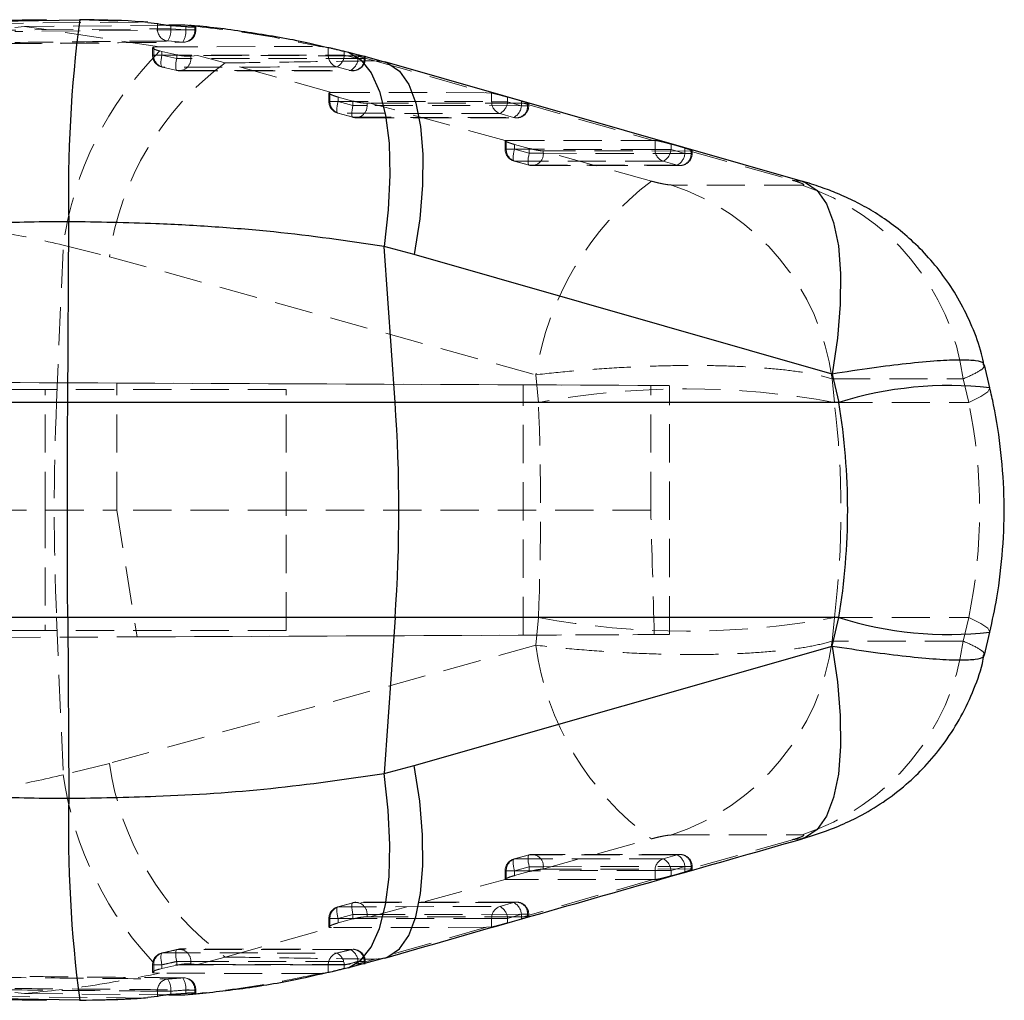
# Model space of a CAD drawing. Header units: millimetres. Extents: x 34 to 407, y 41 to 288.
# Tile 9 of 20: x 239 to 272, y 111 to 144. Entities that reach past the tile are written whole.
import ezdxf

# ---------------------------------------------------------------- set-up
doc = ezdxf.new("R2010")
doc.units = ezdxf.units.MM
doc.linetypes.add('HIDDEN', pattern=[1.905, 1.27, -0.635])

msp = doc.modelspace()

# ---------------------------------------------------------------- linework, layer by layer
at = {"color": 7, "linetype": 'Continuous', "lineweight": 25}
for p, q in [((240.0603, 144.0218), (235.1585, 143.9505)), ((238.4282, 143.975), (241.1664, 144.0266)), ((243.4283, 143.9372), (243.7506, 143.8965)), ((244.6626, 143.8467), (244.125, 143.8424)), ((244.1935, 143.8366), (244.6961, 143.799)), ((244.9901, 143.8141), (244.6626, 143.8467)), ((245.0106, 143.8092), (244.9901, 143.8141)), ((249.9579, 142.9775), (250.0937, 142.9443)), ((250.0937, 142.9443), (250.4156, 142.8634)), ((250.6507, 142.8019), (250.6207, 142.8072)), ((251.3001, 142.6181), (250.6375, 142.8046)), ((265.1828, 138.657), (251.3018, 142.6244)), ((240.7675, 131.3111), (240.8044, 137.3175)), ((251.6471, 131.3111), (251.2793, 136.4956)), ((252.2864, 136.2269), (251.2793, 136.4956)), ((266.1701, 132.2584), (252.2864, 136.2269)), ((271.4128, 131.7986), (271.2316, 132.5665)), ((266.1701, 132.2584), (266.3937, 131.3111)), ((240.7675, 131.3111), (193.4203, 131.3111)), ((251.6471, 131.3111), (240.7675, 131.3111)), ((266.3937, 131.3111), (251.6471, 131.3111)), ((240.7675, 124.1711), (193.4203, 124.1711)), ((251.6471, 124.1711), (240.7675, 124.1711)), ((240.7675, 124.1711), (240.8044, 118.1648)), ((251.6471, 124.1711), (251.2793, 118.9866)), ((266.3937, 124.1711), (251.6471, 124.1711)), ((266.1701, 123.2238), (266.3937, 124.1711)), ((271.2316, 122.9158), (271.4128, 123.6836)), ((252.2864, 119.2553), (266.1701, 123.2238)), ((251.2793, 118.9866), (252.2864, 119.2553)), ((250.4156, 112.6188), (250.0937, 112.5379)), ((250.6207, 112.675), (250.6561, 112.6811)), ((250.6364, 112.6906), (251.2984, 112.8694)), ((250.0937, 112.5379), (249.9579, 112.5047)), ((243.7506, 111.5857), (243.4254, 111.5447)), ((244.1264, 111.6399), (244.6626, 111.6356)), ((244.6961, 111.6832), (244.1935, 111.6456)), ((244.6626, 111.6356), (244.9901, 111.6682)), ((235.1523, 111.5276), (240.0641, 111.4621)), ((241.1664, 111.4556), (238.4282, 111.5072))]:
    msp.add_line(p, q, dxfattribs=at)
at = {"color": 7, "linetype": 'HIDDEN', "lineweight": 18}
for p, q in [((241.1664, 144.0266), (243.3212, 143.9507)), ((237.773, 143.6689), (243.7506, 143.7244)), ((238.0317, 143.8988), (243.3212, 143.9507)), ((239.3351, 143.804), (239.0082, 143.7654)), ((244.9901, 143.6851), (239.0082, 143.6336)), ((244.125, 143.8424), (239.3351, 143.804)), ((243.8184, 143.1281), (239.3351, 143.804)), ((243.3212, 143.9507), (243.4283, 143.9372)), ((243.7506, 143.7244), (243.7506, 143.8965)), ((243.7506, 143.7244), (244.1935, 143.7244)), ((244.1935, 143.8366), (244.1935, 143.7244)), ((244.1935, 143.7244), (244.6961, 143.6851)), ((244.6961, 143.6851), (244.6961, 143.799)), ((244.6961, 143.6851), (245.0275, 143.6851)), ((244.9901, 143.8141), (244.9901, 143.6851)), ((245.0276, 143.6851), (245.0276, 143.8003)), ((244.5905, 143.2806), (244.0924, 143.3195)), ((238.6437, 143.2227), (244.6249, 143.2771)), ((243.5872, 143.0936), (243.5872, 142.8481)), ((243.6248, 143.1147), (243.8184, 143.1281)), ((243.6248, 143.1147), (243.6248, 142.8481)), ((243.8184, 143.1281), (249.1395, 143.1357)), ((249.1395, 143.1357), (249.4261, 143.1069)), ((249.4261, 142.8537), (249.4261, 143.1069)), ((243.895, 142.8481), (243.5872, 142.8481)), ((243.6248, 142.8481), (249.4261, 142.8537)), ((243.895, 142.9719), (243.8284, 142.9874)), ((243.895, 142.8481), (243.895, 142.9719)), ((244.3889, 142.8627), (243.895, 142.9719)), ((244.3889, 142.7374), (243.895, 142.8481)), ((244.3889, 142.8627), (244.3889, 142.7374)), ((244.8555, 142.7374), (244.3889, 142.7374)), ((245.0786, 142.834), (244.8555, 142.8164)), ((244.8555, 142.7374), (244.8555, 142.8164)), ((250.6207, 142.7387), (244.8555, 142.7374)), ((250.3626, 142.8313), (245.0786, 142.834)), ((245.9991, 142.5893), (245.0786, 142.834)), ((249.4261, 142.8537), (249.9579, 142.8537)), ((249.9579, 142.9775), (249.9579, 142.8537)), ((249.9579, 142.8537), (250.4156, 142.7387)), ((250.3626, 142.8313), (250.9755, 142.6611)), ((250.6207, 142.8072), (250.3626, 142.8313)), ((250.4156, 142.7387), (250.4156, 142.8634)), ((250.4156, 142.7387), (250.658, 142.7387)), ((250.6207, 142.8072), (250.6207, 142.7387)), ((250.6583, 142.7387), (250.6583, 142.8024)), ((243.9159, 142.4512), (244.4052, 142.3415)), ((244.4052, 142.3415), (244.3958, 142.3418)), ((249.5389, 141.6091), (245.9991, 142.5893)), ((250.1675, 142.3436), (249.7142, 142.4574)), ((250.9755, 142.6611), (254.68, 141.6017)), ((250.9755, 142.6611), (251.302, 142.6239)), ((244.4875, 142.3252), (250.2523, 142.3302)), ((249.4462, 141.5922), (249.4462, 141.3117)), ((249.4837, 141.6081), (249.5389, 141.6091)), ((249.4837, 141.6081), (249.4837, 141.3117)), ((249.5389, 141.6091), (254.68, 141.6017)), ((249.7539, 141.3117), (249.7539, 141.4576)), ((250.2478, 141.3254), (249.7539, 141.4576)), ((254.68, 141.6017), (254.8564, 141.5903)), ((254.8564, 141.3041), (254.8564, 141.5903)), ((255.3882, 141.4542), (255.846, 141.3228)), ((255.3882, 141.4542), (255.3882, 141.3041)), ((249.7539, 141.3117), (249.4462, 141.3117)), ((249.4837, 141.3117), (254.8564, 141.3041)), ((250.2478, 141.1777), (249.7539, 141.3117)), ((250.2478, 141.3254), (250.2478, 141.1777)), ((250.7145, 141.1777), (250.2478, 141.1777)), ((250.8083, 141.2575), (250.7145, 141.2545)), ((250.7145, 141.1777), (250.7145, 141.2545)), ((256.051, 141.1704), (250.7145, 141.1777)), ((255.9072, 141.2508), (250.8083, 141.2575)), ((255.3056, 140.0118), (250.8083, 141.2575)), ((254.8564, 141.3041), (255.3882, 141.3041)), ((255.3882, 141.3041), (255.846, 141.1704)), ((255.846, 141.1704), (255.846, 141.3228)), ((255.846, 141.1704), (256.0884, 141.1704)), ((256.051, 141.2432), (255.9072, 141.2508)), ((255.9072, 141.2508), (260.2271, 140.0157)), ((256.08, 141.2414), (256.051, 141.2432)), ((256.051, 141.2432), (256.051, 141.1704)), ((256.0886, 141.1704), (256.0886, 141.2449)), ((249.7459, 140.9199), (250.2398, 140.7859)), ((249.7567, 140.9195), (250.2506, 140.7856)), ((250.3455, 140.7719), (255.6821, 140.7645)), ((255.5873, 140.7782), (255.1296, 140.9119)), ((255.3051, 140.0089), (255.3051, 139.7222)), ((255.6129, 139.7222), (255.3051, 139.7222)), ((255.3427, 140.0197), (260.2271, 140.0157)), ((255.3427, 140.0197), (255.3427, 139.7222)), ((255.3427, 139.7222), (260.2868, 139.7184)), ((255.6129, 139.7222), (255.6129, 139.8845)), ((256.1068, 139.7514), (255.6129, 139.8845)), ((256.1068, 139.5882), (255.6129, 139.7222)), ((256.1068, 139.7514), (256.1068, 139.5882)), ((260.2271, 140.0157), (260.2868, 140.0144)), ((260.2868, 139.7184), (260.2868, 140.0144)), ((260.8185, 139.8919), (261.2763, 139.7598)), ((260.8185, 139.8919), (260.8185, 139.7184)), ((261.2763, 139.5848), (261.2763, 139.7598)), ((256.5734, 139.5882), (256.1068, 139.5882)), ((260.1635, 138.6656), (256.5412, 139.6695)), ((256.5734, 139.6681), (256.5412, 139.6695)), ((256.5734, 139.5882), (256.5734, 139.6681)), ((261.4541, 139.665), (256.5734, 139.6681)), ((261.4814, 139.5848), (256.5734, 139.5882)), ((260.2868, 139.7184), (260.8185, 139.7184)), ((260.8185, 139.7184), (261.2763, 139.5848)), ((261.2763, 139.5848), (261.5187, 139.5848)), ((261.4814, 139.6647), (261.4541, 139.665)), ((261.4541, 139.665), (264.8547, 138.6932)), ((261.5095, 139.666), (261.4814, 139.6647)), ((261.4814, 139.6647), (261.4814, 139.5848)), ((261.5189, 139.5848), (261.5189, 139.6725)), ((255.6048, 139.3304), (256.0987, 139.1964)), ((255.6157, 139.3301), (256.1096, 139.1961)), ((256.2047, 139.1823), (261.1127, 139.1788)), ((261.0178, 139.1925), (260.56, 139.3262)), ((265.1799, 138.5304), (260.8296, 138.5356)), ((264.8547, 138.6932), (265.1823, 138.6563)), ((240.3967, 131.3111), (240.6197, 136.5376)), ((240.6197, 136.5376), (242.1558, 136.1557)), ((242.1558, 136.1557), (256.3203, 132.2328)), ((256.411, 131.3111), (256.3203, 132.2328)), ((260.144, 131.8799), (189.066, 132.1901)), ((189.066, 132.1901), (242.3947, 131.9574)), ((242.3947, 131.9574), (255.905, 131.8984)), ((242.3947, 127.7411), (242.3947, 131.9574)), ((255.905, 123.5838), (255.905, 131.8984)), ((260.144, 127.7411), (260.144, 131.8799)), ((260.7692, 123.605), (260.7692, 131.8772)), ((266.1687, 132.1028), (270.5255, 132.0956)), ((266.1687, 132.1028), (266.2466, 131.3111)), ((270.7106, 131.3111), (270.5255, 132.0956)), ((240.0224, 131.7411), (190.0224, 131.7411)), ((240.0222, 127.7411), (240.0222, 131.7411)), ((240.0224, 127.7411), (240.0224, 131.7411)), ((248.0223, 131.7411), (240.0224, 131.7411)), ((248.0223, 127.7411), (248.0223, 131.7411)), ((228.4828, 131.3111), (240.3967, 131.3111)), ((240.3967, 131.3111), (256.411, 131.3111)), ((266.2466, 131.3111), (270.7106, 131.3111)), ((188.5986, 127.7411), (242.3947, 127.7411)), ((240.0222, 127.7411), (240.0222, 123.7411)), ((240.0224, 127.7411), (240.0224, 123.7411)), ((242.3947, 127.7411), (243.0746, 123.5278)), ((248.0223, 127.7411), (242.3947, 127.7411)), ((260.144, 127.7411), (248.0223, 127.7411)), ((248.0223, 123.7411), (248.0223, 127.7411)), ((228.4828, 124.1711), (240.3967, 124.1711)), ((240.3967, 124.1711), (240.6197, 118.9447)), ((240.3967, 124.1711), (256.411, 124.1711)), ((256.411, 124.1711), (256.3203, 123.2494)), ((266.1687, 123.3795), (266.2466, 124.1711)), ((266.2466, 124.1711), (270.7106, 124.1711)), ((270.7106, 124.1711), (270.5255, 123.3866)), ((240.0224, 123.7411), (190.0224, 123.7411)), ((248.0223, 123.7411), (240.0224, 123.7411)), ((189.066, 123.2921), (260.2584, 123.6028)), ((189.066, 123.2921), (243.0746, 123.5278)), ((243.0746, 123.5278), (255.905, 123.5838)), ((270.5255, 123.3866), (266.1687, 123.3795)), ((256.3203, 123.2494), (242.1558, 119.3265)), ((242.1558, 119.3265), (240.6197, 118.9447)), ((256.5412, 115.8127), (260.1635, 116.8166)), ((260.8296, 116.9466), (265.1799, 116.9518)), ((265.1811, 116.8256), (264.8547, 116.789)), ((264.8547, 116.789), (261.4541, 115.8172)), ((256.0987, 116.2859), (255.6048, 116.1519)), ((256.1096, 116.2862), (255.6157, 116.1522)), ((261.1127, 116.3033), (256.2047, 116.2998)), ((260.56, 116.1561), (261.0178, 116.2897)), ((255.6129, 115.76), (256.1068, 115.894)), ((256.5734, 115.894), (256.1068, 115.894)), ((256.1068, 115.894), (256.1068, 115.7309)), ((256.5734, 115.8141), (256.5734, 115.894)), ((261.2763, 115.8975), (260.8185, 115.7638)), ((261.2763, 115.8975), (261.5187, 115.8975)), ((261.2763, 115.7225), (261.2763, 115.8975)), ((261.4814, 115.8975), (261.4814, 115.8175)), ((261.5189, 115.8099), (261.5189, 115.8975)), ((255.6129, 115.76), (255.3051, 115.76)), ((255.3051, 115.76), (255.3051, 115.4733)), ((255.3427, 115.76), (255.3427, 115.4625)), ((255.6129, 115.5977), (255.6129, 115.76)), ((255.6129, 115.5977), (256.1068, 115.7309)), ((256.5412, 115.8127), (256.5734, 115.8141)), ((256.5734, 115.8141), (261.4541, 115.8172)), ((260.2868, 115.7638), (260.8185, 115.7638)), ((260.2868, 115.4678), (260.2868, 115.7638)), ((260.8185, 115.7638), (260.8185, 115.5904)), ((261.2763, 115.7225), (260.8185, 115.5904)), ((261.4541, 115.8172), (261.4814, 115.8175)), ((250.8083, 114.2247), (255.3056, 115.4704)), ((260.2271, 115.4665), (255.3427, 115.4625)), ((260.2271, 115.4665), (255.9072, 114.2314)), ((260.2868, 115.4678), (260.2271, 115.4665)), ((250.2397, 114.6965), (249.7458, 114.5625)), ((250.2506, 114.6967), (249.7567, 114.5627)), ((255.6821, 114.7176), (250.3455, 114.7102)), ((255.1296, 114.5703), (255.5873, 114.704)), ((249.7539, 114.1705), (250.2478, 114.3045)), ((250.7145, 114.3045), (250.2478, 114.3045)), ((250.2478, 114.3045), (250.2478, 114.1568)), ((250.7145, 114.2277), (250.7145, 114.3045)), ((250.7145, 114.2277), (250.8083, 114.2247)), ((250.8083, 114.2247), (255.9072, 114.2314)), ((255.846, 114.3118), (255.3882, 114.1781)), ((255.846, 114.3118), (256.0884, 114.3118)), ((255.846, 114.1594), (255.846, 114.3118)), ((255.9072, 114.2314), (256.051, 114.2391)), ((256.051, 114.3118), (256.051, 114.2391)), ((256.051, 114.2391), (256.0864, 114.2402)), ((256.0886, 114.2375), (256.0886, 114.3118)), ((245.9991, 112.893), (249.5389, 113.8731)), ((249.7539, 114.1705), (249.4462, 114.1705)), ((249.4462, 114.1705), (249.4462, 113.8902)), ((249.4837, 114.1705), (249.4837, 113.8741)), ((249.5389, 113.8731), (249.4837, 113.8741)), ((254.68, 113.8805), (249.5389, 113.8731)), ((249.7539, 114.0246), (249.7539, 114.1705)), ((249.7539, 114.0246), (250.2478, 114.1568)), ((254.68, 113.8805), (250.9755, 112.8211)), ((254.8564, 113.892), (254.68, 113.8805)), ((254.8564, 114.1781), (255.3882, 114.1781)), ((254.8564, 113.892), (254.8564, 114.1781)), ((255.3882, 114.1781), (255.3882, 114.028)), ((255.846, 114.1594), (255.3882, 114.028)), ((243.9069, 113.0309), (243.9159, 113.0311)), ((244.3958, 113.1405), (244.4052, 113.1407)), ((248.4622, 113.1389), (244.4052, 113.1407)), ((248.5111, 113.1577), (244.4875, 113.16)), ((245.0786, 112.6483), (245.9991, 112.893)), ((243.895, 112.6341), (243.5872, 112.6341)), ((243.5872, 112.6341), (243.5872, 112.3884)), ((243.6248, 112.6341), (243.6248, 112.3676)), ((243.895, 112.5103), (243.895, 112.6341)), ((243.895, 112.5103), (244.3889, 112.6195)), ((244.8555, 112.7449), (244.3889, 112.7449)), ((244.3889, 112.7449), (244.3889, 112.6195)), ((244.8555, 112.6658), (244.8555, 112.7449)), ((244.8555, 112.6658), (245.0786, 112.6483)), ((245.0786, 112.6483), (250.3626, 112.6509)), ((249.4261, 112.6286), (249.9579, 112.6286)), ((249.4261, 112.3753), (249.4261, 112.6286)), ((249.9579, 112.6286), (249.9579, 112.5047)), ((250.9755, 112.8211), (250.3626, 112.6509)), ((250.3626, 112.6509), (250.6207, 112.675)), ((250.4156, 112.7435), (250.658, 112.7435)), ((250.4156, 112.6188), (250.4156, 112.7435)), ((250.6207, 112.7435), (250.6207, 112.675)), ((250.6583, 112.68), (250.6583, 112.7435)), ((250.9755, 112.8211), (251.3024, 112.8585)), ((243.8184, 112.3541), (243.6248, 112.3676)), ((249.1395, 112.3465), (243.8184, 112.3541)), ((243.8284, 112.4948), (243.895, 112.5103)), ((249.4261, 112.3753), (249.1395, 112.3465)), ((244.6248, 112.2032), (244.5905, 112.2017)), ((243.3212, 111.5315), (238.0317, 111.5835)), ((239.0082, 111.7168), (239.3351, 111.6782)), ((239.3351, 111.6782), (244.1264, 111.6399)), ((243.7506, 111.7578), (244.1935, 111.7578)), ((243.7506, 111.5857), (243.7506, 111.7578)), ((244.1935, 111.7578), (244.1935, 111.6456)), ((244.6961, 111.7972), (245.0275, 111.7972)), ((244.6961, 111.6832), (244.6961, 111.7972)), ((244.9901, 111.7972), (244.9901, 111.6682)), ((245.0276, 111.6817), (245.0276, 111.7972)), ((243.3212, 111.5315), (241.1664, 111.4556)), ((243.4254, 111.5447), (243.3212, 111.5315))]:
    msp.add_line(p, q, dxfattribs=at)
at = {"color": 7, "linetype": 'HIDDEN', "lineweight": 18, "flags": 128}
for points in [[(243.9159, 142.4512), (243.8971, 142.456), (243.8823, 142.4767), (243.872, 142.5124), (243.8665, 142.5616), (243.8662, 142.6225), (243.871, 142.6924), (243.8807, 142.7686), (243.895, 142.8481)], [(244.3958, 142.3418), (244.3865, 142.3462), (244.3719, 142.3667), (244.3619, 142.4023), (244.357, 142.4514), (244.3574, 142.5121), (244.363, 142.5819), (244.3736, 142.658), (244.3889, 142.7374)], [(249.7567, 140.9195), (249.738, 140.9238), (249.7239, 140.9438), (249.7151, 140.9788), (249.7118, 141.0275), (249.7143, 141.0877), (249.7224, 141.1571), (249.7358, 141.2328), (249.7539, 141.3117)], [(250.2506, 140.7856), (250.2319, 140.7898), (250.2178, 140.8098), (250.209, 140.8449), (250.2057, 140.8935), (250.2082, 140.9537), (250.2163, 141.0231), (250.2297, 141.0988), (250.2478, 141.1777)], [(255.1296, 140.9119), (254.7883, 140.9124), (253.4235, 140.9143), (249.7567, 140.9195)], [(250.2506, 140.7856), (250.5919, 140.7851), (251.9567, 140.7832), (255.5873, 140.7782)], [(255.6129, 139.7222), (255.5947, 139.6433), (255.5813, 139.5676), (255.5732, 139.4982), (255.5707, 139.438), (255.574, 139.3893), (255.5828, 139.3543), (255.5969, 139.3343), (255.6157, 139.3301)], [(256.1068, 139.5882), (256.0886, 139.5093), (256.0752, 139.4336), (256.0671, 139.3642), (256.0646, 139.304), (256.0679, 139.2553), (256.0768, 139.2203), (256.0908, 139.2003), (256.1096, 139.1961)], [(260.56, 139.3262), (260.2187, 139.3264), (258.8539, 139.3275), (255.6157, 139.3301)], [(256.1096, 139.1961), (256.4508, 139.1958), (257.8157, 139.1948), (261.0178, 139.1925)], [(255.905, 131.8984), (257.0165, 131.8936), (258.0229, 131.8892), (258.8999, 131.8854), (259.6265, 131.8822), (260.185, 131.8798), (260.5621, 131.8781), (260.7487, 131.8773), (260.7403, 131.8773), (260.5371, 131.8782), (260.144, 131.8799)], [(270.7106, 131.3111), (271.1109, 131.5079), (271.3468, 131.6703), (271.4136, 131.795), (271.4128, 131.7987)], [(270.7106, 124.1711), (271.1109, 123.9743), (271.3468, 123.812), (271.4136, 123.6872), (271.4128, 123.6836)], [(255.905, 123.5838), (256.9902, 123.5885), (257.976, 123.5928), (258.8398, 123.5966), (259.5619, 123.5997), (260.1256, 123.6022), (260.5181, 123.6039), (260.7303, 123.6048), (260.7575, 123.605), (260.599, 123.6043), (260.2584, 123.6028)], [(256.1068, 115.894), (256.0886, 115.9729), (256.0752, 116.0486), (256.0671, 116.118), (256.0646, 116.1783), (256.0679, 116.2269), (256.0768, 116.262), (256.0908, 116.282), (256.1096, 116.2862)], [(261.0178, 116.2897), (260.6765, 116.2895), (259.3116, 116.2885), (256.1096, 116.2862)], [(255.6129, 115.76), (255.5947, 115.8389), (255.5813, 115.9146), (255.5732, 115.984), (255.5707, 116.0443), (255.574, 116.0929), (255.5828, 116.1279), (255.5969, 116.148), (255.6157, 116.1522)], [(255.6157, 116.1522), (255.9569, 116.1524), (257.3218, 116.1535), (260.56, 116.1561)], [(256.5734, 115.894), (259.0439, 115.8958), (261.4814, 115.8975)], [(260.2868, 115.7638), (257.7952, 115.7619), (255.3427, 115.76)], [(249.7539, 114.1705), (249.7358, 114.2494), (249.7224, 114.3251), (249.7143, 114.3945), (249.7118, 114.4547), (249.7151, 114.5034), (249.7239, 114.5384), (249.738, 114.5585), (249.7567, 114.5627)], [(249.7567, 114.5627), (250.098, 114.5632), (251.4628, 114.5651), (255.1296, 114.5703)], [(250.2478, 114.3045), (250.2297, 114.3834), (250.2163, 114.4591), (250.2082, 114.5285), (250.2057, 114.5887), (250.209, 114.6374), (250.2178, 114.6724), (250.2319, 114.6925), (250.2506, 114.6967)], [(255.5873, 114.704), (255.2461, 114.7035), (253.8813, 114.7017), (250.2506, 114.6967)], [(250.7145, 114.3045), (253.3994, 114.3082), (256.051, 114.3118)], [(254.8564, 114.1781), (252.1506, 114.1743), (249.4837, 114.1705)], [(243.895, 112.6341), (243.8807, 112.7136), (243.871, 112.7898), (243.8662, 112.8598), (243.8665, 112.9206), (243.872, 112.9699), (243.8823, 113.0055), (243.8971, 113.0262), (243.9069, 113.0309)], [(244.3889, 112.7449), (244.3736, 112.8242), (244.363, 112.9003), (244.3574, 112.9702), (244.357, 113.0309), (244.3619, 113.08), (244.3719, 113.1155), (244.3865, 113.136), (244.3958, 113.1405)], [(250.1675, 113.1386), (249.8264, 113.1387), (248.4622, 113.1389)], [(250.1675, 113.1386), (250.2497, 113.1495), (250.2523, 113.1495)], [(249.4261, 112.6286), (246.5058, 112.6308), (243.6248, 112.6341)], [(244.8555, 112.7449), (247.7546, 112.7437), (250.6207, 112.7435)]]:
    msp.add_lwpolyline(points, dxfattribs=at)
at = {"color": 7, "linetype": 'Continuous', "lineweight": 25, "flags": 128}
for points in [[(250.0937, 142.9443), (250.5037, 142.6989), (250.8516, 142.2604), (251.1289, 141.64), (251.3284, 140.8534), (251.445, 139.9205), (251.4759, 138.865), (251.4201, 137.7136), (251.2793, 136.4956)], [(240.7675, 124.1711), (240.7627, 125.0576), (240.7593, 125.9493), (240.7573, 126.8443), (240.7566, 127.7411), (240.7573, 128.6379), (240.7593, 129.5329), (240.7627, 130.4246), (240.7675, 131.3111)], [(250.0937, 112.5379), (250.5037, 112.7833), (250.8516, 113.2218), (251.1289, 113.8422), (251.3284, 114.6289), (251.445, 115.5618), (251.4759, 116.6173), (251.4201, 117.7686), (251.2793, 118.9866)]]:
    msp.add_lwpolyline(points, dxfattribs=at)
at = {"color": 8, "linetype": 'Continuous', "lineweight": 25, "flags": 128}
for points in [[(251.302, 142.6239), (251.4107, 142.5857), (251.7888, 142.3209), (252.1007, 141.8732), (252.3386, 141.2534), (252.4969, 140.4768), (252.5715, 139.5622), (252.5608, 138.5319), (252.465, 137.411), (252.2864, 136.2269)], [(265.1823, 138.6563), (265.2904, 138.6185), (265.6691, 138.3542), (265.9816, 137.9068), (266.2201, 137.2871), (266.3789, 136.5103), (266.4541, 135.5954), (266.4438, 134.5646), (266.3484, 133.4432), (266.1701, 132.2584)], [(266.1701, 123.2238), (266.3484, 122.0391), (266.4438, 120.9176), (266.4541, 119.8868), (266.3789, 118.9719), (266.2201, 118.1951), (265.9816, 117.5754), (265.6691, 117.128), (265.2904, 116.8637), (265.1811, 116.8256)], [(251.3024, 112.8585), (251.4107, 112.8965), (251.7888, 113.1613), (252.1007, 113.6091), (252.3386, 114.2288), (252.4969, 115.0055), (252.5715, 115.9201), (252.5608, 116.9504), (252.465, 118.0712), (252.2864, 119.2553)]]:
    msp.add_lwpolyline(points, dxfattribs=at)
at = {"color": 7, "linetype": 'Continuous', "lineweight": 25}
for centre, radius, start, end in [((284.5658, 138.3206), 43.7729, 172.50989, 181.31313), ((201.0542, 127.7411), 50.7187, 355.9637, 4.0363), ((284.5658, 117.1616), 43.7729, 178.68687, 187.49011)]:
    msp.add_arc(centre, radius, start, end, dxfattribs=at)
at = {"color": 7, "linetype": 'HIDDEN', "lineweight": 18}
for centre, radius, start, end in [((244.143, 143.7089), 0.3927, 177.74558, 262.59992), ((243.5238, 143.6765), 0.6714, 327.87419, 4.08651), ((244.6064, 143.6645), 0.3842, 267.6262, 3.07258), ((244.0174, 143.6462), 0.6798, 327.45637, 3.27351), ((244.6216, 143.6851), 0.406, 270.45293, 0), ((251.8623, 134.9676), 11.3517, 135.05013, 172.05035), ((243.9932, 142.8481), 0.406, 180, 257.72688), ((244.0235, 142.8352), 0.3989, 178.15343, 254.34997), ((244.4769, 142.714), 0.3793, 259.10065, 3.52759), ((249.8251, 142.8409), 0.3992, 178.17079, 253.87768), ((249.4877, 142.8697), 0.4704, 298.78417, 358.04472), ((250.2423, 142.7152), 0.3791, 258.6075, 3.55143), ((249.9404, 142.7617), 0.4757, 298.50211, 357.23103), ((250.2523, 142.7387), 0.406, 269.99492, 0), ((251.7021, 134.8177), 9.6396, 126.27239, 172.02138), ((244.4871, 142.7374), 0.406, 256.99717, 270.03322), ((249.8522, 141.3117), 0.406, 180, 254.82294), ((249.8847, 141.2997), 0.4012, 178.28816, 251.395), ((250.3371, 141.1537), 0.3781, 256.77882, 3.64907), ((255.2574, 141.2922), 0.4011, 178.28774, 251.41862), ((254.9013, 141.3438), 0.4885, 297.85501, 355.34398), ((255.6737, 141.1464), 0.3781, 256.80671, 3.64681), ((255.3591, 141.2101), 0.4885, 297.85801, 355.34249), ((255.6826, 141.1704), 0.406, 269.92215, 0), ((250.3461, 141.1777), 0.406, 254.82274, 269.92122), ((255.7111, 139.7222), 0.406, 180, 254.8197), ((255.7437, 139.7103), 0.4012, 178.29704, 251.38899), ((256.1961, 139.5641), 0.3781, 256.77006, 3.65621), ((260.6877, 139.7064), 0.4012, 178.29319, 251.42655), ((260.3315, 139.7581), 0.4886, 297.87434, 355.34108), ((261.104, 139.5606), 0.3781, 256.81035, 3.65477), ((260.7893, 139.6244), 0.4886, 297.87616, 355.34253), ((261.1129, 139.5848), 0.406, 269.95989, 0), ((256.205, 139.5882), 0.406, 254.8193, 269.95892), ((266.3061, 130.6314), 10.1134, 127.39941, 170.88894), ((258.3763, 131.0674), 7.8609, 7.56852, 71.81444), ((262.7339, 131.0607), 7.86, 7.56613, 71.86861), ((261.3288, 104.8987), 26.8664, 79.45272, 100.54728), ((324.5949, 127.7411), 84.2738, 177.572108, 182.427892), ((261.3288, 150.5835), 26.8664, 259.45272, 280.54728), ((258.3763, 124.4148), 7.8609, 288.18556, 352.43148), ((262.7339, 124.4215), 7.86, 288.13139, 352.43387), ((265.8783, 124.5953), 9.6523, 188.01515, 233.6965), ((251.7021, 120.6645), 9.6396, 187.97862, 233.72761), ((251.8623, 120.5146), 11.3517, 187.94965, 224.94987), ((256.205, 115.894), 0.406, 90.04108, 105.1807), ((256.1961, 115.9181), 0.3781, 356.34379, 103.22994), ((261.104, 115.9216), 0.3781, 356.34523, 103.18965), ((260.7893, 115.8578), 0.4886, 4.65747, 62.12384), ((261.1129, 115.8975), 0.406, 360, 90.04011), ((255.7111, 115.76), 0.406, 105.1803, 180), ((255.7437, 115.7719), 0.4012, 108.61101, 181.70296), ((260.6877, 115.7758), 0.4012, 108.57345, 181.70681), ((260.3315, 115.7241), 0.4886, 4.65892, 62.12566), ((249.8522, 114.1705), 0.406, 105.17706, 180), ((249.8847, 114.1825), 0.4012, 108.605, 181.71184), ((250.3461, 114.3045), 0.406, 90.07878, 105.17726), ((250.3371, 114.3286), 0.3781, 356.35093, 103.22118), ((255.2574, 114.1901), 0.4011, 108.58138, 181.71226), ((254.9013, 114.1384), 0.4885, 4.65602, 62.14499), ((255.6737, 114.3358), 0.3781, 356.35319, 103.19329), ((255.3591, 114.2721), 0.4885, 4.65751, 62.14199), ((255.6826, 114.3118), 0.406, 0, 90.07785), ((243.9932, 112.6341), 0.406, 102.27312, 180), ((244.0235, 112.647), 0.3989, 105.65003, 181.84657), ((244.4871, 112.7449), 0.406, 89.96678, 103.00283), ((244.4769, 112.7682), 0.3793, 356.47241, 100.89935), ((249.8251, 112.6413), 0.3992, 106.12232, 181.82921), ((249.4877, 112.6125), 0.4704, 1.95528, 61.21583), ((249.9404, 112.7206), 0.4757, 2.76897, 61.49789), ((250.2523, 112.7435), 0.406, 0, 90.00508), ((250.2297, 112.7589), 0.3913, 357.75395, 86.6936), ((244.143, 111.7733), 0.3927, 97.40008, 182.25442), ((243.5238, 111.8057), 0.6714, 355.91349, 32.12581), ((244.0174, 111.836), 0.6798, 356.72649, 32.54363), ((244.6216, 111.7972), 0.406, 360, 89.54707), ((244.6035, 111.8166), 0.3871, 357.11668, 86.83372)]:
    msp.add_arc(centre, radius, start, end, dxfattribs=at)
at = {"color": 8, "linetype": 'Continuous', "lineweight": 25}
for centre, radius, start, end in [((270.0573, 119.6745), 12.1997, 83.62046, 107.47561), ((270.0572, 135.8074), 12.1994, 252.52422, 276.37984)]:
    msp.add_arc(centre, radius, start, end, dxfattribs=at)
at = {"color": 7, "linetype": 'HIDDEN', "lineweight": 18}
for centre, major_axis, ratio, start_param, end_param in [((251.9665, 127.7411), (0, 20.5589), 0.2195168, 4.5378561, 4.8869219), ((251.9665, 127.7411), (0, 20.5589), 0.7053091, 4.5378561, 4.8869219), ((247.3133, 127.7411), (23.7583, 0), 0.8653351, 6.1086524, 6.4577182), ((252.649, 82.5969), (0.0354, 116.121), 0.0699281, 5.0733253, 5.1117049)]:
    msp.add_ellipse(centre, major_axis=major_axis, ratio=ratio, start_param=start_param, end_param=end_param, dxfattribs=at)
at = {"color": 7, "linetype": 'Continuous', "lineweight": 25}
msp.add_ellipse((247.3133, 127.7411), major_axis=(0, 20.5589), ratio=0.9424031, start_param=4.5378561, end_param=4.8869219, dxfattribs=at)
for points, knots in [([(243.4286, 143.9406), (243.363, 143.9457), (242.6964, 143.9979), (241.937, 144.0206), (241.2485, 144.0173), (241.1638, 144.0169)], [0, 0, 0, 0, 0.0873177, 0.8878178, 1, 1, 1, 1]), ([(243.7506, 143.8965), (243.7741, 143.8911), (243.821, 143.8802), (243.9364, 143.8621), (244.0656, 143.8465), (244.1527, 143.8398), (244.1935, 143.8366)], [0, 0, 0, 0, 0.2571779, 0.5143524, 0.7719886, 1, 1, 1, 1]), ([(244.6961, 143.799), (244.7398, 143.7959), (244.8271, 143.7896), (244.9343, 143.7877), (245.0029, 143.7911), (245.033, 143.796), (245.0258, 143.7999), (245.0249, 143.8003)], [0, 0, 0, 0, 0.241848, 0.4837216, 0.7250324, 0.9669158, 1, 1, 1, 1]), ([(249.4545, 143.0839), (249.2094, 143.1439), (248.3693, 143.3493), (246.8936, 143.5922), (245.587, 143.7771), (244.8916, 143.8287), (244.8161, 143.8343)], [0, 0, 0, 0, 0.1640699, 0.5621888, 0.9524623, 1, 1, 1, 1]), ([(249.4261, 143.1069), (249.4492, 143.1019), (249.4953, 143.0918), (249.6079, 143.0641), (249.7389, 143.0314), (249.8614, 143.0009), (249.9316, 142.9839), (249.9579, 142.9775)], [0, 0, 0, 0, 0.2123747, 0.4245401, 0.6421082, 0.8659249, 1, 1, 1, 1]), ([(250.4156, 142.8634), (250.4553, 142.8533), (250.5347, 142.833), (250.6124, 142.8138), (250.6312, 142.8088), (250.6381, 142.8069)], [0, 0, 0, 0, 0.3855876, 0.7714794, 1, 1, 1, 1]), ([(271.2176, 132.5631), (271.1927, 132.6851), (271.1031, 133.1235), (270.8337, 133.8378), (270.4272, 134.6824), (269.9394, 135.4446), (269.3993, 136.1177), (268.8232, 136.7002), (268.2282, 137.1952), (267.6248, 137.6099), (267.0243, 137.9508), (266.4418, 138.2235), (265.8518, 138.4501), (265.4383, 138.585), (265.2015, 138.6504), (265.1809, 138.6561)], [0, 0, 0, 0, 0.0412593, 0.1482446, 0.2517655, 0.3517534, 0.4474681, 0.5374171, 0.6229561, 0.703788, 0.7800538, 0.8522662, 0.9179999, 0.9928693, 1, 1, 1, 1]), ([(240.8044, 137.3175), (239.9277, 137.3118), (238.1701, 137.3003), (236.4217, 137.1126), (235.5455, 137.0185)], [0, 0, 0, 0, 0.49884886, 1, 1, 1, 1]), ([(251.2793, 136.4956), (250.0724, 136.6722), (248.2453, 136.9394), (245.6763, 137.147), (243.4016, 137.2769), (241.7707, 137.3024), (240.8044, 137.3175)], [0, 0, 0, 0, 0.3603911, 0.545593, 0.7307948, 1, 1, 1, 1]), ([(271.4128, 123.6836), (271.4947, 124.0628), (271.6904, 124.9698), (271.8608, 126.4283), (271.9092, 128.0431), (271.8061, 129.6502), (271.6152, 130.9011), (271.4552, 131.6107), (271.4128, 131.7986)], [0, 0, 0, 0, 0.1421837, 0.3401064, 0.5370369, 0.7332965, 0.929347, 1, 1, 1, 1]), ([(265.1806, 116.8268), (265.2243, 116.8389), (265.638, 116.954), (266.2655, 117.1767), (267.1239, 117.5773), (267.8837, 118.0316), (268.6155, 118.5923), (269.281, 119.2315), (269.876, 119.9456), (270.413, 120.7675), (270.848, 121.6759), (271.1194, 122.402), (271.2016, 122.8282), (271.2191, 122.919)], [0, 0, 0, 0, 0.0151366, 0.1434824, 0.2265404, 0.3301855, 0.4369988, 0.5316771, 0.635642, 0.7446064, 0.8561886, 0.969332, 1, 1, 1, 1]), ([(240.8044, 118.1648), (241.7698, 118.181), (244.0273, 118.2188), (247.5896, 118.4541), (250.0385, 118.8075), (251.2793, 118.9866)], [0, 0, 0, 0, 0.2692904, 0.629764, 1, 1, 1, 1]), ([(235.5455, 118.4638), (236.4177, 118.37), (238.166, 118.1821), (239.9236, 118.1705), (240.8044, 118.1648)], [0, 0, 0, 0, 0.4988332, 1, 1, 1, 1]), ([(251.3018, 112.8582), (252.7189, 113.2637), (257.3459, 114.5873), (261.9728, 115.9061), (265.1826, 116.821)], [0, 0, 0, 0, 0.30628179, 1, 1, 1, 1]), ([(250.6405, 112.6758), (250.6281, 112.6726), (250.6012, 112.6657), (250.5189, 112.6452), (250.448, 112.6271), (250.4156, 112.6188)], [0, 0, 0, 0, 0.3152336, 0.6874495, 1, 1, 1, 1]), ([(244.8185, 111.6454), (245.4096, 111.7089), (246.6171, 111.8385), (248.1698, 112.0973), (249.1114, 112.3176), (249.4659, 112.4006)], [0, 0, 0, 0, 0.3742125, 0.7643351, 1, 1, 1, 1]), ([(249.9579, 112.5047), (249.913, 112.4938), (249.8233, 112.472), (249.6804, 112.4362), (249.5526, 112.4044), (249.4685, 112.3843), (249.4363, 112.3775), (249.4261, 112.3753)], [0, 0, 0, 0, 0.224584, 0.4490952, 0.6747535, 0.8966043, 1, 1, 1, 1]), ([(244.1935, 111.6456), (244.1477, 111.642), (244.0562, 111.6349), (243.9246, 111.6185), (243.8157, 111.6009), (243.7717, 111.5906), (243.7506, 111.5857)], [0, 0, 0, 0, 0.2546129, 0.5091633, 0.7654834, 1, 1, 1, 1]), ([(244.9901, 111.6682), (245.0052, 111.672), (245.0354, 111.6797), (245.0228, 111.6886), (244.9679, 111.6939), (244.8733, 111.694), (244.7755, 111.6894), (244.7139, 111.6846), (244.6961, 111.6832)], [0, 0, 0, 0, 0.1859577, 0.3719251, 0.5573771, 0.7418708, 0.9256227, 1, 1, 1, 1]), ([(241.1637, 111.4628), (241.7309, 111.4686), (242.4868, 111.4763), (243.2378, 111.5316), (243.4253, 111.5454)], [0, 0, 0, 0, 0.7502227, 1, 1, 1, 1])]:
    msp.add_open_spline(points, degree=3, knots=knots, dxfattribs=at)
at = {"color": 7, "linetype": 'HIDDEN', "lineweight": 18}
for points, knots in [([(244.6626, 143.8467), (245.4232, 143.7631), (246.9527, 143.5949), (248.4079, 143.2893), (249.1395, 143.1357)], [0, 0, 0, 0, 0.49727038, 1, 1, 1, 1]), ([(244.0924, 143.3195), (243.9788, 143.3185), (243.4106, 143.3136), (241.419, 143.2961), (239.5412, 143.2777), (238.1178, 143.2638)], [0, 0, 0, 0, 0.0570603, 0.2853005, 1, 1, 1, 1]), ([(238.6117, 143.2289), (238.7254, 143.2299), (239.2935, 143.2352), (241.2864, 143.2535), (243.1657, 143.2689), (244.5905, 143.2806)], [0, 0, 0, 0, 0.0570207, 0.2851026, 1, 1, 1, 1]), ([(243.8284, 142.9874), (243.7876, 142.9988), (243.7059, 143.0214), (243.6199, 143.0579), (243.5997, 143.0773), (243.5896, 143.087)], [0, 0, 0, 0, 0.3332012, 0.6663492, 1, 1, 1, 1]), ([(243.5924, 143.0936), (243.5921, 143.099), (243.5916, 143.1088), (243.6145, 143.1128), (243.6248, 143.1147)], [0, 0, 0, 0, 0.5475688, 1, 1, 1, 1]), ([(244.8555, 142.8164), (244.8329, 142.8143), (244.7876, 142.81), (244.6765, 142.8159), (244.5483, 142.8312), (244.4491, 142.8492), (244.3976, 142.8607), (244.3889, 142.8627)], [0, 0, 0, 0, 0.2372483, 0.4745342, 0.7114338, 0.9512672, 1, 1, 1, 1]), ([(250.6381, 142.8069), (250.645, 142.8052), (250.659, 142.8017), (250.6549, 142.8021), (250.6529, 142.8024)], [0, 0, 0, 0, 0.4924255, 1, 1, 1, 1]), ([(249.7142, 142.4574), (249.6005, 142.4573), (249.0321, 142.4569), (247.0993, 142.4553), (245.2802, 142.453), (243.9159, 142.4512)], [0, 0, 0, 0, 0.0588165, 0.2940821, 1, 1, 1, 1]), ([(244.4052, 142.3415), (244.5189, 142.3416), (245.0873, 142.342), (247.008, 142.3431), (248.8151, 142.3434), (250.1675, 142.3436)], [0, 0, 0, 0, 0.0591851, 0.2959248, 1, 1, 1, 1]), ([(250.9755, 142.6611), (250.022, 142.6479), (248.3605, 142.6247), (246.7046, 142.5999), (245.9991, 142.5893)], [0, 0, 0, 0, 0.5738985, 1, 1, 1, 1]), ([(249.4503, 141.5922), (249.449, 141.5941), (249.4415, 141.6047), (249.4646, 141.6066), (249.4837, 141.6081)], [0, 0, 0, 0, 0.1746998, 1, 1, 1, 1]), ([(249.7539, 141.4576), (249.7093, 141.4705), (249.6201, 141.4963), (249.5148, 141.5383), (249.4792, 141.5612), (249.4613, 141.5727)], [0, 0, 0, 0, 0.3329496, 0.6657875, 1, 1, 1, 1]), ([(254.8564, 141.5903), (254.8791, 141.5865), (254.9244, 141.5789), (255.0348, 141.552), (255.1635, 141.5176), (255.2873, 141.483), (255.3595, 141.4624), (255.3882, 141.4542)], [0, 0, 0, 0, 0.20803266, 0.41583744, 0.6299304, 0.85325584, 1, 1, 1, 1]), ([(250.7145, 141.2545), (250.6919, 141.2543), (250.6466, 141.2537), (250.5358, 141.2657), (250.4079, 141.2872), (250.3086, 141.3094), (250.2567, 141.3231), (250.2478, 141.3254)], [0, 0, 0, 0, 0.2357461, 0.471476, 0.7083316, 0.9502425, 1, 1, 1, 1]), ([(255.846, 141.3228), (255.8865, 141.3111), (255.9677, 141.2877), (256.0492, 141.2621), (256.0897, 141.2476), (256.0846, 141.2455), (256.0833, 141.2449)], [0, 0, 0, 0, 0.2992451, 0.5987801, 0.8912551, 1, 1, 1, 1]), ([(255.3056, 140.0118), (255.3057, 140.0121), (255.3086, 140.0172), (255.326, 140.0185), (255.3427, 140.0197)], [0, 0, 0, 0, 0.0442048, 1, 1, 1, 1]), ([(255.6129, 139.8845), (255.5681, 139.8973), (255.4786, 139.9229), (255.3767, 139.9617), (255.3119, 139.9943), (255.3076, 140.0062), (255.3056, 140.0118)], [0, 0, 0, 0, 0.2561401, 0.5122711, 0.7675362, 1, 1, 1, 1]), ([(256.5412, 139.6695), (256.5123, 139.6724), (256.4545, 139.6782), (256.3313, 139.6991), (256.211, 139.7244), (256.1371, 139.7435), (256.1068, 139.7514)], [0, 0, 0, 0, 0.2691001, 0.5380572, 0.8107035, 1, 1, 1, 1]), ([(260.2868, 140.0144), (260.3092, 140.0122), (260.3541, 140.0079), (260.4635, 139.9852), (260.591, 139.9543), (260.7153, 139.9212), (260.7884, 139.9004), (260.8185, 139.8919)], [0, 0, 0, 0, 0.2066701, 0.4131323, 0.6248192, 0.8456551, 1, 1, 1, 1]), ([(261.2763, 139.7598), (261.3171, 139.7477), (261.3989, 139.7236), (261.4804, 139.6952), (261.5205, 139.6777), (261.5151, 139.6736), (261.5136, 139.6725)], [0, 0, 0, 0, 0.30100836, 0.60223427, 0.897318, 1, 1, 1, 1]), ([(260.8296, 138.5356), (260.7998, 138.5371), (260.7402, 138.5401), (260.5949, 138.5637), (260.4256, 138.5987), (260.2766, 138.6349), (260.1909, 138.6582), (260.1635, 138.6656)], [0, 0, 0, 0, 0.21908546, 0.43816454, 0.65767181, 0.89066941, 1, 1, 1, 1]), ([(264.8547, 138.6932), (264.9184, 138.6742), (265.0461, 138.6361), (265.1787, 138.5851), (265.2381, 138.5492), (265.2294, 138.5325), (265.1936, 138.531), (265.1799, 138.5304)], [0, 0, 0, 0, 0.2354678, 0.4718558, 0.6870681, 0.8810122, 1, 1, 1, 1]), ([(230.5388, 136.9138), (231.5378, 137.04), (233.555, 137.2949), (236.2693, 137.2479), (238.6379, 136.9893), (239.9568, 136.6887), (240.6197, 136.5376)], [0, 0, 0, 0, 0.293186, 0.5919542, 0.7949193, 1, 1, 1, 1]), ([(256.3203, 132.2328), (256.7183, 132.2756), (257.5516, 132.3653), (258.8511, 132.4609), (260.1626, 132.5239), (261.4212, 132.5473), (262.6085, 132.5335), (263.7068, 132.481), (264.6877, 132.3908), (265.5339, 132.2667), (265.9571, 132.1574), (266.1687, 132.1028)], [0, 0, 0, 0, 0.10362244, 0.21697773, 0.33033236, 0.44053839, 0.55074466, 0.66302943, 0.77531355, 0.88765682, 1, 1, 1, 1]), ([(270.5255, 132.0956), (270.7118, 132.1794), (271.0497, 132.3315), (271.2394, 132.4816), (271.2142, 132.5396), (271.2052, 132.5603)], [0, 0, 0, 0, 0.44108947, 0.80022644, 1, 1, 1, 1]), ([(266.1687, 123.3795), (265.9571, 123.3248), (265.5339, 123.2155), (264.6877, 123.0914), (263.7068, 123.0012), (262.6085, 122.9488), (261.4212, 122.935), (260.1626, 122.9583), (258.8511, 123.0213), (257.5516, 123.117), (256.7183, 123.2066), (256.3203, 123.2494)], [0, 0, 0, 0, 0.11234318, 0.22468645, 0.33697057, 0.44925534, 0.55946161, 0.66966764, 0.78302227, 0.89637756, 1, 1, 1, 1]), ([(271.2064, 122.9217), (271.2152, 122.9414), (271.2409, 122.9993), (271.0534, 123.1491), (270.7117, 123.3028), (270.5255, 123.3866)], [0, 0, 0, 0, 0.1907911, 0.5589049, 1, 1, 1, 1]), ([(240.6197, 118.9447), (239.9892, 118.8002), (238.7209, 118.5096), (236.7452, 118.281), (234.7097, 118.2043), (232.6314, 118.2863), (231.2364, 118.4744), (230.5388, 118.5685)], [0, 0, 0, 0, 0.19514041, 0.39254316, 0.58995929, 0.79496483, 1, 1, 1, 1]), ([(260.1635, 116.8166), (260.1909, 116.824), (260.2766, 116.8474), (260.4256, 116.8835), (260.5949, 116.9185), (260.7402, 116.9421), (260.7998, 116.9451), (260.8296, 116.9466)], [0, 0, 0, 0, 0.10933059, 0.34232819, 0.56183546, 0.78091454, 1, 1, 1, 1]), ([(265.1799, 116.9518), (265.1936, 116.9512), (265.2294, 116.9498), (265.2381, 116.9331), (265.1787, 116.8972), (265.0461, 116.8461), (264.9184, 116.808), (264.8547, 116.789)], [0, 0, 0, 0, 0.1189878, 0.3129319, 0.5281442, 0.7645322, 1, 1, 1, 1]), ([(255.3056, 115.4704), (255.3078, 115.4762), (255.3122, 115.488), (255.3745, 115.5194), (255.4734, 115.5576), (255.5646, 115.5839), (255.6129, 115.5977)], [0, 0, 0, 0, 0.2387369, 0.477157, 0.7234726, 1, 1, 1, 1]), ([(256.1068, 115.7309), (256.1527, 115.7425), (256.2447, 115.7659), (256.3815, 115.7923), (256.4818, 115.8073), (256.5256, 115.8113), (256.5412, 115.8127)], [0, 0, 0, 0, 0.2839785, 0.5682125, 0.8459825, 1, 1, 1, 1]), ([(260.8185, 115.5904), (260.7734, 115.5776), (260.6832, 115.5521), (260.5391, 115.5148), (260.4113, 115.4855), (260.3282, 115.4708), (260.2967, 115.4686), (260.2868, 115.4678)], [0, 0, 0, 0, 0.227916, 0.455876, 0.6817803, 0.8994898, 1, 1, 1, 1]), ([(261.4814, 115.8175), (261.4963, 115.817), (261.526, 115.8159), (261.5152, 115.8023), (261.4635, 115.7805), (261.3797, 115.7529), (261.3083, 115.7319), (261.2763, 115.7225)], [0, 0, 0, 0, 0.20522381, 0.4103992, 0.61711083, 0.82802184, 1, 1, 1, 1]), ([(255.3427, 115.4625), (255.3273, 115.4635), (255.3094, 115.4647), (255.3061, 115.4697), (255.3056, 115.4704)], [0, 0, 0, 0, 0.8546019, 1, 1, 1, 1]), ([(250.2478, 114.1568), (250.2934, 114.1681), (250.3846, 114.1909), (250.5204, 114.2143), (250.6406, 114.2283), (250.6894, 114.2279), (250.7145, 114.2277)], [0, 0, 0, 0, 0.2496157, 0.4994935, 0.7430396, 1, 1, 1, 1]), ([(256.0839, 114.2375), (256.0838, 114.2359), (256.0835, 114.232), (256.0326, 114.2146), (255.9504, 114.1895), (255.8787, 114.1688), (255.846, 114.1594)], [0, 0, 0, 0, 0.1923833, 0.4737185, 0.7595787, 1, 1, 1, 1]), ([(249.4837, 113.8741), (249.469, 113.8762), (249.4396, 113.8803), (249.4493, 113.9032), (249.4985, 113.9353), (249.5887, 113.9741), (249.6823, 114.005), (249.7408, 114.021), (249.7539, 114.0246)], [0, 0, 0, 0, 0.18100952, 0.36185255, 0.54718096, 0.74128447, 0.94206898, 1, 1, 1, 1]), ([(255.3882, 114.028), (255.3429, 114.0151), (255.2524, 113.9893), (255.1082, 113.9496), (254.98, 113.9164), (254.8973, 113.898), (254.866, 113.8934), (254.8564, 113.892)], [0, 0, 0, 0, 0.2278796, 0.4557464, 0.6831466, 0.903342, 1, 1, 1, 1]), ([(244.4052, 113.1407), (244.3282, 113.1231), (244.1653, 113.0857), (244.002, 113.0499), (243.9159, 113.0311)], [0, 0, 0, 0, 0.4723897, 1, 1, 1, 1]), ([(243.9159, 113.0311), (244.0295, 113.0309), (244.5979, 113.0301), (246.5307, 113.0275), (248.3498, 113.026), (249.7142, 113.0248)], [0, 0, 0, 0, 0.0588165, 0.294082, 1, 1, 1, 1]), ([(250.9755, 112.8211), (250.022, 112.8344), (248.3605, 112.8575), (246.7046, 112.8824), (245.9991, 112.893)], [0, 0, 0, 0, 0.5738985, 1, 1, 1, 1]), ([(249.7142, 113.0248), (249.8202, 113.0509), (249.9715, 113.0882), (250.1223, 113.127), (250.1675, 113.1386)], [0, 0, 0, 0, 0.7010065, 1, 1, 1, 1]), ([(243.895, 112.6341), (243.9819, 112.6532), (244.1467, 112.6893), (244.3112, 112.7271), (244.3889, 112.7449)], [0, 0, 0, 0, 0.5276138, 1, 1, 1, 1]), ([(244.3889, 112.6195), (244.434, 112.6289), (244.5241, 112.6477), (244.6593, 112.6648), (244.7732, 112.6717), (244.8316, 112.6694), (244.8531, 112.6662), (244.8555, 112.6658)], [0, 0, 0, 0, 0.2459137, 0.4920605, 0.7330897, 0.9703195, 1, 1, 1, 1]), ([(250.4156, 112.7435), (250.3701, 112.7318), (250.2177, 112.6926), (250.0649, 112.655), (249.9579, 112.6286)], [0, 0, 0, 0, 0.2989808, 1, 1, 1, 1]), ([(250.6535, 112.68), (250.6557, 112.6801), (250.6582, 112.6803), (250.6431, 112.6765), (250.6405, 112.6758)], [0, 0, 0, 0, 0.8258641, 1, 1, 1, 1]), ([(244.5905, 112.2017), (244.4768, 112.2026), (243.9086, 112.2071), (241.9157, 112.2233), (240.0364, 112.2404), (238.6117, 112.2534)], [0, 0, 0, 0, 0.0570203, 0.2851025, 1, 1, 1, 1]), ([(239.3351, 111.6782), (240.0168, 111.7484), (241.5316, 111.9044), (243.007, 112.1945), (243.8184, 112.3541)], [0, 0, 0, 0, 0.4500271, 1, 1, 1, 1]), ([(243.6248, 112.3676), (243.6074, 112.3708), (243.5846, 112.3751), (243.5905, 112.3858), (243.5919, 112.3884)], [0, 0, 0, 0, 0.763674, 1, 1, 1, 1]), ([(243.5976, 112.4045), (243.612, 112.4145), (243.6414, 112.4349), (243.7275, 112.4675), (243.7983, 112.4867), (243.8284, 112.4948)], [0, 0, 0, 0, 0.3575934, 0.7272222, 1, 1, 1, 1]), ([(249.1395, 112.3465), (248.4159, 112.1944), (246.9609, 111.8886), (245.4314, 111.7202), (244.6626, 111.6356)], [0, 0, 0, 0, 0.4973212, 1, 1, 1, 1]), ([(238.1178, 112.2185), (239.0996, 112.2087), (241.0911, 112.189), (243.0827, 112.1716), (244.0924, 112.1627)], [0, 0, 0, 0, 0.4929881, 1, 1, 1, 1]), ([(244.0924, 112.1627), (244.2192, 112.1722), (244.3853, 112.1845), (244.5512, 112.1984), (244.5905, 112.2017)], [0, 0, 0, 0, 0.7633836, 1, 1, 1, 1]), ([(243.7506, 111.7578), (242.7404, 111.7667), (240.7478, 111.784), (238.7553, 111.8037), (237.773, 111.8133)], [0, 0, 0, 0, 0.5070114, 1, 1, 1, 1]), ([(239.0082, 111.8486), (240.019, 111.8394), (242.013, 111.8211), (244.0069, 111.8051), (244.9901, 111.7972)], [0, 0, 0, 0, 0.5069274, 1, 1, 1, 1]), ([(244.6961, 111.7972), (244.6565, 111.7939), (244.489, 111.7799), (244.3215, 111.7674), (244.1935, 111.7578)], [0, 0, 0, 0, 0.2366179, 1, 1, 1, 1])]:
    msp.add_open_spline(points, degree=3, knots=knots, dxfattribs=at)
at = {"color": 8, "linetype": 'Continuous', "lineweight": 25}
for points, knots in [([(271.2052, 132.5603), (271.2067, 132.5796), (271.2116, 132.6438), (270.9695, 132.7032), (270.468, 132.7324), (269.6906, 132.7002), (268.6897, 132.6077), (267.5094, 132.4625), (266.6211, 132.3271), (266.1701, 132.2584)], [0, 0, 0, 0, 0.0641232, 0.2138129, 0.368019, 0.5266608, 0.6907087, 0.8429783, 1, 1, 1, 1]), ([(266.1701, 123.2238), (266.6077, 123.1571), (267.4965, 123.0215), (268.6662, 122.8772), (269.6802, 122.7827), (270.4547, 122.7498), (270.966, 122.7784), (271.2108, 122.8372), (271.2074, 122.9025), (271.2064, 122.9217)], [0, 0, 0, 0, 0.1522685, 0.3092898, 0.4679309, 0.6319778, 0.781667, 0.9358721, 1, 1, 1, 1])]:
    msp.add_open_spline(points, degree=3, knots=knots, dxfattribs=at)

doc.saveas('drawing.dxf')
